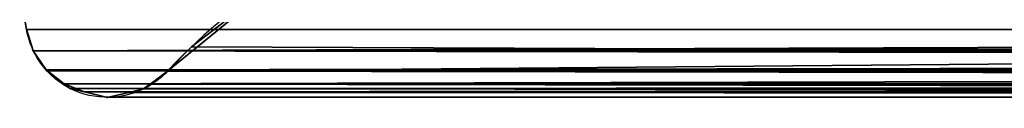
# Model space of a CAD drawing. Header units: millimetres. Extents: x -322 to 8072, y -96 to 57.
# Tile 154 of 256: x 4156.82 to 4212.58, y -46.78 to -42.88. Entities that reach past the tile are written whole.
import ezdxf

# ---------------------------------------------------------------- set-up
doc = ezdxf.new("R2010")
doc.units = ezdxf.units.MM
doc.layers.add('151', color=7, linetype='Continuous', true_color=0xffffff)

# ---------------------------------------------------------------- blocks, each defined once
blk = doc.blocks.new('UG_SURFACE_014')
at = {"layer": '151', "color": 252, "linetype": 'Continuous', "lineweight": 35}
for points in [[(4165.186, -45.236, 1892.813), (4172.144, -39.556, 1885.856), (4827.856, -39.556, 1885.856)], [(4827.856, -39.556, 1885.856), (4833.077, -43.503, 1891.078), (4165.186, -45.236, 1892.813)], [(4165.186, -45.236, 1892.813), (4166.551, -43.853, 453.551), (4172.144, -39.556, 459.144)], [(4172.144, -39.556, 459.144), (4172.144, -39.556, 1885.856), (4165.186, -45.236, 1892.813)], [(4172.144, -39.556, 459.144), (4166.551, -43.853, 453.551), (4500, -45.236, 452.187)], [(4500, -45.236, 452.187), (4500, -39.556, 459.144), (4172.144, -39.556, 459.144)], [(4157.203, -42.882, 1900.797), (4156.818, -40.709, 1901.182), (4156.818, -40.709, 443.818), (4157.203, -42.882, 444.203)], [(4842.797, -42.882, 1900.797), (4843.182, -40.709, 1901.182), (4156.818, -40.709, 1901.182), (4157.203, -42.882, 1900.797)], [(4500, -42.882, 444.203), (4157.203, -42.882, 444.203), (4156.818, -40.709, 443.818), (4500, -40.709, 443.818)], [(4842.797, -42.882, 1900.797), (4157.203, -42.882, 1900.797), (4157.587, -44.077, 1900.413)], [(4157.203, -42.882, 444.203), (4157.589, -44.08, 1900.411), (4157.587, -44.077, 1900.413)], [(4157.589, -44.08, 1900.411), (4157.203, -42.882, 444.203), (4157.587, -44.077, 444.587)], [(4157.587, -44.077, 1900.413), (4157.203, -42.882, 1900.797), (4157.203, -42.882, 444.203)], [(4157.587, -44.077, 444.587), (4157.203, -42.882, 444.203), (4500, -42.882, 444.203)], [(4842.797, -42.882, 1900.797), (4157.587, -44.077, 1900.413), (4157.589, -44.08, 1900.411)], [(4157.589, -44.08, 444.589), (4157.587, -44.077, 444.587), (4500, -42.882, 444.203)], [(4157.589, -44.08, 1900.411), (4842.406, -44.076, 1900.406), (4842.797, -42.882, 1900.797)], [(4500, -42.882, 444.203), (4500, -44.048, 444.67), (4157.589, -44.08, 444.589)], [(4500, -44.048, 444.67), (4500, -44.055, 444.673), (4157.589, -44.08, 444.589)], [(4157.589, -44.08, 444.589), (4157.589, -44.08, 444.589), (4500, -44.048, 444.67)], [(4500, -44.055, 444.673), (4500, -44.644, 444.909), (4157.589, -44.08, 444.589)], [(4833.077, -43.503, 1891.078), (4834.814, -45.236, 1892.813), (4165.186, -45.236, 1892.813)], [(4165.186, -45.236, 1892.813), (4165.186, -45.236, 452.187), (4166.551, -43.853, 453.551)], [(4166.551, -43.853, 453.551), (4165.186, -45.236, 452.187), (4500, -45.236, 452.187)], [(4157.587, -44.077, 444.587), (4157.589, -44.08, 444.589), (4157.589, -44.08, 1900.411)], [(4842.403, -44.085, 1900.403), (4842.406, -44.076, 1900.406), (4157.589, -44.08, 1900.411)], [(4157.589, -44.08, 1900.411), (4841.729, -45.119, 1899.729), (4842.389, -44.127, 1900.389)], [(4157.589, -44.08, 1900.411), (4158.319, -45.163, 1899.681), (4841.682, -45.157, 1899.682)], [(4841.682, -45.157, 1899.682), (4841.729, -45.119, 1899.729), (4157.589, -44.08, 1900.411)], [(4842.403, -44.085, 1900.403), (4157.589, -44.08, 1900.411), (4157.589, -44.08, 1900.411)], [(4842.389, -44.127, 1900.389), (4842.403, -44.085, 1900.403), (4157.589, -44.08, 1900.411)], [(4158.319, -45.163, 1899.681), (4157.589, -44.08, 444.589), (4158.319, -45.163, 445.319)], [(4158.319, -45.163, 1899.681), (4157.589, -44.08, 1900.411), (4157.589, -44.08, 444.589)], [(4158.319, -45.163, 445.319), (4157.589, -44.08, 444.589), (4500, -44.644, 444.909)], [(4500, -44.644, 444.909), (4500, -45.108, 445.377), (4158.319, -45.163, 445.319)], [(4158.32, -45.164, 445.32), (4158.319, -45.163, 445.319), (4500, -45.108, 445.377)], [(4841.668, -45.168, 1899.668), (4841.682, -45.157, 1899.682), (4158.319, -45.163, 1899.681)], [(4158.319, -45.163, 1899.681), (4158.32, -45.164, 1899.68), (4840.671, -45.96, 1898.671)], [(4840.671, -45.96, 1898.671), (4841.668, -45.168, 1899.668), (4158.319, -45.163, 1899.681)], [(4158.319, -45.163, 445.319), (4158.32, -45.164, 445.32), (4158.32, -45.164, 1899.68), (4158.319, -45.163, 1899.681)], [(4500, -45.108, 445.377), (4500, -45.119, 445.388), (4158.32, -45.164, 445.32)], [(4158.35, -45.208, 445.349), (4158.32, -45.164, 445.32), (4500, -45.119, 445.388)], [(4840.671, -45.96, 1898.671), (4158.32, -45.164, 1899.68), (4158.35, -45.208, 1899.651)], [(4158.32, -45.164, 445.32), (4159.329, -45.955, 1898.671), (4158.35, -45.208, 1899.651)], [(4159.329, -45.955, 1898.671), (4158.32, -45.164, 445.32), (4158.35, -45.208, 445.349)], [(4158.35, -45.208, 1899.651), (4158.32, -45.164, 1899.68), (4158.32, -45.164, 445.32)], [(4159.329, -45.955, 446.329), (4158.35, -45.208, 445.349), (4500, -45.119, 445.388)], [(4500, -45.119, 445.388), (4500, -45.964, 446.239), (4159.329, -45.955, 446.329)], [(4158.35, -45.208, 1899.651), (4159.329, -45.955, 1898.671), (4840.671, -45.96, 1898.671)], [(4158.35, -45.208, 445.349), (4159.329, -45.955, 446.329), (4159.329, -45.955, 1898.671)], [(4165.186, -45.236, 1892.813), (4164.202, -45.969, 1893.798), (4164.19, -45.978, 451.19), (4164.202, -45.969, 451.202)], [(4164.202, -45.969, 1893.798), (4165.186, -45.236, 1892.813), (4834.814, -45.236, 1892.813)], [(4834.814, -45.236, 1892.813), (4835.774, -45.919, 1893.774), (4164.202, -45.969, 1893.798)], [(4164.202, -45.969, 451.202), (4165.186, -45.236, 452.187), (4165.186, -45.236, 1892.813)], [(4165.186, -45.236, 452.187), (4164.202, -45.969, 451.202), (4500, -45.783, 451.581)], [(4500, -45.783, 451.581), (4500, -45.236, 452.187), (4165.186, -45.236, 452.187)], [(4159.329, -45.955, 1898.671), (4159.338, -45.962, 1898.662), (4839.533, -46.394, 1897.533)], [(4839.533, -46.394, 1897.533), (4840.395, -46.179, 1898.396), (4159.329, -45.955, 1898.671)], [(4840.395, -46.179, 1898.396), (4840.645, -45.981, 1898.645), (4159.329, -45.955, 1898.671)], [(4840.645, -45.981, 1898.645), (4840.671, -45.96, 1898.671), (4159.329, -45.955, 1898.671)], [(4159.329, -45.955, 446.329), (4159.338, -45.962, 446.338), (4159.338, -45.962, 1898.662), (4159.329, -45.955, 1898.671)], [(4159.338, -45.962, 446.338), (4159.329, -45.955, 446.329), (4500, -45.997, 446.324)], [(4500, -45.964, 446.239), (4500, -45.997, 446.324), (4159.329, -45.955, 446.329)], [(4839.533, -46.394, 1897.533), (4159.338, -45.962, 1898.662), (4159.662, -46.209, 1898.338)], [(4159.338, -45.962, 446.338), (4160.466, -46.401, 1897.534), (4159.662, -46.209, 1898.338)], [(4160.466, -46.401, 1897.534), (4159.338, -45.962, 446.338), (4159.662, -46.209, 446.662)], [(4159.662, -46.209, 1898.338), (4159.338, -45.962, 1898.662), (4159.338, -45.962, 446.338)], [(4500, -45.997, 446.324), (4500, -46.006, 446.345), (4159.338, -45.962, 446.338)], [(4159.662, -46.209, 446.662), (4159.338, -45.962, 446.338), (4500, -46.006, 446.345)], [(4160.467, -46.403, 447.466), (4159.662, -46.209, 446.662), (4500, -46.006, 446.345)], [(4159.662, -46.209, 1898.338), (4160.466, -46.401, 1897.534), (4839.533, -46.394, 1897.533)], [(4159.662, -46.209, 446.662), (4160.467, -46.403, 447.466), (4160.466, -46.401, 1897.534)], [(4500, -46.006, 446.345), (4500, -46.458, 447.494), (4160.467, -46.403, 447.466)], [(4162.996, -46.437, 449.996), (4163.839, -46.24, 1894.161), (4163.004, -46.437, 1894.996)], [(4163.839, -46.24, 1894.161), (4162.996, -46.437, 449.996), (4163.004, -46.435, 450.004)], [(4836.346, -46.326, 1894.346), (4163.004, -46.437, 1894.996), (4163.839, -46.24, 1894.161)], [(4163.839, -46.24, 1894.161), (4163.004, -46.435, 450.004), (4163.839, -46.24, 450.839)], [(4163.839, -46.24, 450.839), (4163.004, -46.435, 450.004), (4500, -46.532, 449.999)], [(4835.801, -45.939, 1893.801), (4163.839, -46.24, 1894.161), (4164.19, -45.978, 1893.81)], [(4163.839, -46.24, 1894.161), (4835.801, -45.939, 1893.801), (4836.346, -46.326, 1894.346)], [(4163.839, -46.24, 450.839), (4164.19, -45.978, 1893.81), (4163.839, -46.24, 1894.161)], [(4163.839, -46.24, 450.839), (4164.19, -45.978, 451.19), (4164.19, -45.978, 1893.81)], [(4164.19, -45.978, 451.19), (4163.839, -46.24, 450.839), (4500, -46.532, 449.999)], [(4164.19, -45.978, 1893.81), (4164.202, -45.969, 1893.798), (4835.801, -45.939, 1893.801)], [(4164.202, -45.969, 1893.798), (4164.19, -45.978, 1893.81), (4164.19, -45.978, 451.19)], [(4164.202, -45.969, 451.202), (4164.19, -45.978, 451.19), (4500, -46.532, 449.999)], [(4164.202, -45.969, 451.202), (4500, -45.972, 451.182), (4500, -45.948, 451.231), (4500, -45.783, 451.581)], [(4835.774, -45.919, 1893.774), (4835.801, -45.939, 1893.801), (4164.202, -45.969, 1893.798)], [(4500, -46.532, 449.999), (4500, -46.512, 450.042), (4164.202, -45.969, 451.202)], [(4500, -46.512, 450.042), (4500, -45.972, 451.182), (4164.202, -45.969, 451.202)], [(4839.489, -46.405, 1897.488), (4839.533, -46.394, 1897.533), (4160.466, -46.401, 1897.534)], [(4839.489, -46.405, 1897.488), (4160.466, -46.401, 1897.534), (4160.482, -46.405, 1897.518)], [(4160.482, -46.405, 1897.518), (4160.466, -46.401, 1897.534), (4160.467, -46.403, 447.466)], [(4160.467, -46.403, 447.466), (4160.481, -46.407, 447.482), (4160.482, -46.405, 1897.518)], [(4160.481, -46.407, 447.482), (4160.467, -46.403, 447.466), (4500, -46.458, 447.494)], [(4161.711, -46.699, 1896.289), (4160.482, -46.405, 1897.518), (4160.481, -46.407, 447.482)], [(4161.711, -46.699, 1896.289), (4160.481, -46.407, 447.482), (4161.711, -46.703, 448.711)], [(4500, -46.458, 447.494), (4500, -46.469, 447.522), (4160.481, -46.407, 447.482)], [(4500, -46.469, 447.522), (4500, -46.652, 447.986), (4160.481, -46.407, 447.482)], [(4161.711, -46.703, 448.711), (4160.481, -46.407, 447.482), (4500, -46.652, 447.986)], [(4160.482, -46.405, 1897.518), (4838.289, -46.703, 1896.289), (4839.489, -46.405, 1897.488)], [(4160.482, -46.405, 1897.518), (4161.711, -46.699, 1896.289), (4838.289, -46.703, 1896.289)], [(4500, -46.652, 447.986), (4500, -46.628, 448.708), (4161.711, -46.703, 448.711)], [(4161.781, -46.72, 448.781), (4161.713, -46.704, 448.713), (4161.711, -46.703, 448.711), (4500, -46.628, 448.708)], [(4161.711, -46.699, 1896.289), (4838.219, -46.72, 1896.219), (4838.249, -46.713, 1896.249)], [(4838.219, -46.72, 1896.219), (4161.711, -46.699, 1896.289), (4161.714, -46.699, 1896.286)], [(4838.249, -46.713, 1896.249), (4838.289, -46.703, 1896.289), (4161.711, -46.699, 1896.289)], [(4161.711, -46.703, 448.711), (4161.713, -46.704, 448.713), (4161.714, -46.699, 1896.286), (4161.711, -46.699, 1896.289)], [(4161.801, -46.72, 1896.199), (4161.714, -46.699, 1896.286), (4161.713, -46.704, 448.713)], [(4161.801, -46.72, 1896.199), (4161.713, -46.704, 448.713), (4161.781, -46.72, 448.781)], [(4161.714, -46.699, 1896.286), (4836.994, -46.463, 1894.994), (4838.219, -46.72, 1896.219)], [(4161.714, -46.699, 1896.286), (4161.801, -46.72, 1896.199), (4836.994, -46.463, 1894.994)], [(4161.781, -46.72, 448.781), (4162.996, -46.437, 449.996), (4162.996, -46.439, 1895.004)], [(4162.996, -46.437, 449.996), (4161.781, -46.72, 448.781), (4500, -46.626, 448.747)], [(4161.781, -46.72, 448.781), (4162.996, -46.439, 1895.004), (4161.801, -46.72, 1896.199)], [(4161.781, -46.72, 448.781), (4500, -46.628, 448.708), (4500, -46.626, 448.747)], [(4836.994, -46.463, 1894.994), (4161.801, -46.72, 1896.199), (4162.996, -46.439, 1895.004)], [(4163.004, -46.435, 450.004), (4162.996, -46.437, 449.996), (4500, -46.589, 449.879)], [(4162.996, -46.439, 1895.004), (4163.004, -46.437, 1894.996), (4836.994, -46.463, 1894.994)], [(4163.004, -46.437, 1894.996), (4162.996, -46.439, 1895.004), (4162.996, -46.437, 449.996)], [(4500, -46.626, 448.747), (4500, -46.589, 449.879), (4162.996, -46.437, 449.996)], [(4163.004, -46.437, 1894.996), (4836.346, -46.326, 1894.346), (4836.953, -46.454, 1894.953)], [(4500, -46.589, 449.879), (4500, -46.532, 449.999), (4163.004, -46.435, 450.004)], [(4836.953, -46.454, 1894.953), (4836.994, -46.463, 1894.994), (4163.004, -46.437, 1894.996)]]:
    blk.add_3dface(points, dxfattribs=at)

msp = doc.modelspace()

# ---------------------------------------------------------------- linework, layer by layer
at = {"layer": '151', "color": 253, "linetype": 'Continuous', "lineweight": -3}
msp.add_line((4156.818, -40.709, 1901.182), (4157.203, -42.882, 1900.797), dxfattribs=at)
for points in [[(4172.144, -39.556, 1885.856), (4169.677, -41.06, 1888.323), (4167.325, -42.935, 1890.675), (4165.187, -45.236, 1892.813)], [(4172.144, -39.556, 459.144), (4169.678, -41.059, 456.678), (4167.323, -42.937, 454.323), (4165.187, -45.236, 452.187)], [(4157.203, -42.882, 1900.797), (4157.203, -42.882, 1415.266), (4157.203, -42.882, 929.734), (4157.203, -42.882, 444.203)], [(4834.813, -45.236, 1892.813), (4611.604, -45.236, 1892.813), (4388.396, -45.236, 1892.813), (4165.187, -45.236, 1892.813)], [(4165.187, -45.236, 1892.813), (4165.187, -45.236, 1412.604), (4165.187, -45.236, 932.396), (4165.187, -45.236, 452.187)], [(4165.187, -45.236, 452.187), (4276.791, -45.236, 452.187), (4388.396, -45.236, 452.187), (4500, -45.236, 452.187)]]:
    msp.add_open_spline(points, degree=3, dxfattribs=at)
for points in [[(4165.187, -45.236, 452.187), (4164.561, -45.909, 451.561), (4163.822, -46.322, 450.822), (4162.307, -46.757, 449.307), (4161.513, -46.778, 448.513), (4159.99, -46.432, 446.99), (4159.236, -46.063, 446.236), (4157.941, -44.839, 444.941), (4157.393, -43.953, 444.393), (4157.203, -42.882, 444.203)], [(4165.187, -45.236, 1892.813), (4164.561, -45.909, 1893.439), (4163.822, -46.322, 1894.178), (4162.307, -46.757, 1895.693), (4161.514, -46.778, 1896.486), (4159.989, -46.432, 1898.011), (4159.235, -46.062, 1898.765), (4157.941, -44.838, 1900.059), (4157.393, -43.953, 1900.607), (4157.203, -42.882, 1900.797)]]:
    msp.add_open_spline(points, degree=3, knots=[0, 0, 0, 0, 0.25, 0.25, 0.5, 0.5, 0.75, 0.75, 1, 1, 1, 1], dxfattribs=at)

# ---------------------------------------------------------------- block references
msp.add_blockref('UG_SURFACE_014', (0, 0), dxfattribs=at)

doc.saveas('drawing.dxf')
